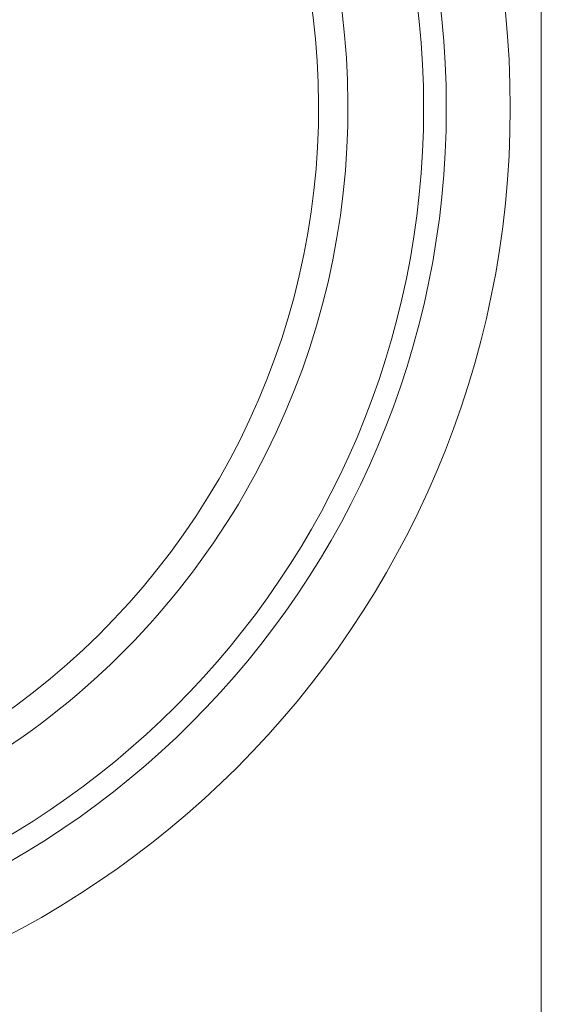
# Model space of a CAD drawing. Header units: millimetres. Extents: x 25 to 1460, y 35 to 806.
# Tile 14 of 46: x 313 to 420, y 419 to 621. Entities that reach past the tile are written whole.
import ezdxf

# ---------------------------------------------------------------- set-up
doc = ezdxf.new("R2010")
doc.units = ezdxf.units.MM
doc.layers.add('1', color=7, linetype='Continuous', true_color=0xffffff)

msp = doc.modelspace()

# ---------------------------------------------------------------- linework, layer by layer
at = {"layer": '1', "color": 8, "linetype": 'Continuous', "lineweight": 18}
msp.add_line((419.81, 800), (419.81, 405.3), dxfattribs=at)
at = {"layer": '1', "color": 155, "linetype": 'Continuous', "lineweight": 18}
for radius in [191, 177.92, 173.28]:
    msp.add_circle((222.46, 602.65), radius, dxfattribs=at)
for radius, start, end in [(157.8, 275.7803, 24.1062), (151.78, 276.03, 23.9344)]:
    msp.add_arc((222.46, 602.65), radius, start, end, dxfattribs=at)

doc.saveas('drawing.dxf')
